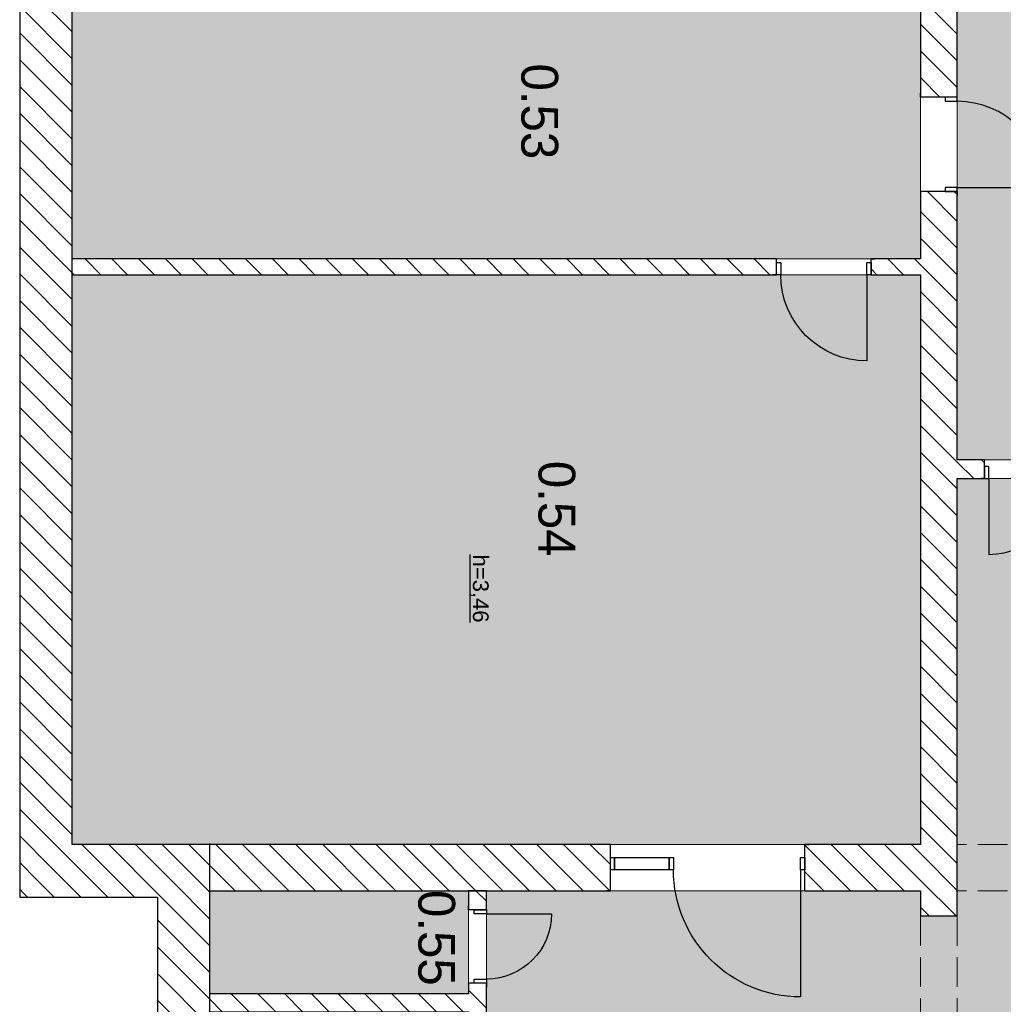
# Model space of a CAD drawing. Header units: millimetres. Extents: x -40063 to 512011, y 350190 to 687060.
# Tile 230 of 256: x 255103 to 264461, y 424007 to 433373. Entities that reach past the tile are written whole.
import ezdxf
from ezdxf.enums import TextEntityAlignment as Align

# ---------------------------------------------------------------- set-up
doc = ezdxf.new("R2010")
doc.units = ezdxf.units.MM
doc.linetypes.add('Krawędzie ukryte', pattern=[391.222223, 282.222223, -109])
doc.layers.get('0').update_dxf_attribs({"color": 8})
for name, color, linetype in [('2D - Ogólne', 8, 'Continuous'), ('Elementy Modelu - Strefy', 8, 'Continuous'), ('Konstrukcja - Ściany zew', 8, 'Continuous'), ('Opisy - Teksty', 8, 'Continuous')]:
    doc.layers.add(name, color=color, linetype=linetype)
doc.styles.add('GENERATED_STYLE_1', font='arial.ttf')
doc.styles.add('GENERATED_STYLE_2', font='txt')
doc.styles.get("Standard").update_dxf_attribs({"font": 'arial.ttf'})
pattern_1 = [(45, (2007650.3, -1666877.53), (-127.279217, 127.279217), [])]

# ---------------------------------------------------------------- blocks, each defined once
blk = doc.blocks.new('holl_0.10_55', base_point=(4446685.6, -2054886.2))
at = {"layer": 'Elementy Modelu - Strefy', "linetype": 'Continuous', "lineweight": 0}
blk.add_hatch(color=255, dxfattribs=at).paths.add_polyline_path([(4437576, -2098842.4), (4437576, -2102972.4), (4442046, -2102972.4), (4442046, -2100532.4), (4446177.3, -2100532.4), (4446177.3, -2098842.4), (4441717.5, -2098842.4), (4441716, -2098492.4), (4442016, -2098492.4), (4442016, -2087072.4), (4441276, -2087072.4), (4441276, -2086722.4), (4446506, -2086722.4), (4446506, -2083842.4), (4446186, -2083842.4), (4446186, -2083692.4), (4446506, -2083692.4), (4446506, -2080092.4), (4446186, -2080092.4), (4446186, -2079942.4), (4446506, -2079942.4), (4446506, -2077592.4), (4446186, -2077592.4), (4446186, -2077442.4), (4446506, -2077442.4), (4446506, -2071342.4), (4446186, -2071342.4), (4446186, -2071192.4), (4446506, -2071192.4), (4446506, -2068832.4), (4446186, -2068832.4), (4446186, -2068682.4), (4446506, -2068682.4), (4446506, -2064772.4), (4446186, -2064772.4), (4446186, -2064622.4), (4446506, -2064622.4), (4446506, -2062272.4), (4446186, -2062272.4), (4446186, -2062122.4), (4446506, -2062122.4), (4446506, -2056022.4), (4446186, -2056022.4), (4446186, -2055872.4), (4446506, -2055872.4), (4446506, -2055732.4), (4447626, -2055732.4), (4447626, -2055912.4), (4452846, -2055912.4), (4452846, -2053222.4), (4446826, -2053222.4), (4446826, -2053522.4), (4446186, -2053522.4), (4446186, -2053372.4), (4446506, -2053372.4), (4446506, -2049772.4), (4446186, -2049772.4), (4445042.9, -2047922.4), (4443846, -2047922.4), (4443846, -2048536.7), (4443126, -2048536.7), (4443126, -2047028.3), (4420938.7, -2047028.3), (4420938.7, -2049936.7), (4429615.3, -2049936.7), (4431115.3, -2049936.7), (4443846, -2049936.7), (4443846, -2081972.4), (4437576, -2081972.4), (4437576, -2086722.4), (4438336, -2086722.4), (4438336, -2087072.4), (4437576, -2087072.4), (4437576, -2097232.4), (4433656, -2097232.4), (4433656, -2098492.4), (4437816, -2098492.4), (4437816, -2098842.4)])
at = {"linetype": 'Continuous', "lineweight": 0, "flags": 1}
for tag in ['ROOM_NAME', 'ROOM_NUMBER', 'ROOM_AREA', 'ROOM_PERIM', 'ROOM_WALLS_SURF', 'ROOM_DOORS_SURF', 'ROOM_WINDS_SURF', 'ROOM_BASELEV', 'ROOM_HEIGHT', 'ROOM_NET_AREA', 'ROOM_REDUCED_AREA', 'ROOM_CALC_AREA', 'ROOM_VOLUME']:
    blk.add_attdef(tag, text='', height=200, dxfattribs=at).set_placement((4446685.6, -2054943.4), align=Align.BOTTOM_LEFT)
blk = doc.blocks.new('korytarz_0.55_85', base_point=(4438062.6, -2103444.7))
at = {"layer": 'Elementy Modelu - Strefy', "linetype": 'Continuous', "lineweight": 0}
blk.add_hatch(color=255, dxfattribs=at).paths.add_polyline_path([(4437577.8, -2103142), (4437577.8, -2105602), (4438557.8, -2105602), (4438557.8, -2103142)])
at = {"linetype": 'Continuous', "lineweight": 0, "flags": 1}
for tag in ['ROOM_NAME', 'ROOM_NUMBER', 'ROOM_AREA', 'ROOM_PERIM', 'ROOM_WALLS_SURF', 'ROOM_DOORS_SURF', 'ROOM_WINDS_SURF', 'ROOM_BASELEV', 'ROOM_HEIGHT', 'ROOM_NET_AREA', 'ROOM_REDUCED_AREA', 'ROOM_CALC_AREA', 'ROOM_VOLUME']:
    blk.add_attdef(tag, text='', height=200, dxfattribs=at).set_placement((4438062.6, -2103501.8), align=Align.BOTTOM_LEFT)
at = {"layer": 'Elementy Modelu - Strefy', "color": 5, "lineweight": 13, "insert": (4437568.5, -2103269.7), "char_height": 350, "attachment_point": 1, "style": 'GENERATED_STYLE_2'}
blk.add_mtext('{0.55}', dxfattribs=at)
blk = doc.blocks.new('sala 2_0.53_90', base_point=(4430200.9, -2102464.4))
at = {"layer": 'Elementy Modelu - Strefy', "linetype": 'Continuous', "lineweight": 0}
blk.add_hatch(color=255, dxfattribs=at).paths.add_polyline_path([(4426016, -2098842.4), (4426016, -2106912.4), (4431566, -2106912.4), (4431566, -2098842.4)])
at = {"linetype": 'Continuous', "lineweight": 0, "flags": 1}
for tag in ['ROOM_NAME', 'ROOM_NUMBER', 'ROOM_AREA', 'ROOM_PERIM', 'ROOM_WALLS_SURF', 'ROOM_DOORS_SURF', 'ROOM_WINDS_SURF', 'ROOM_BASELEV', 'ROOM_HEIGHT', 'ROOM_NET_AREA', 'ROOM_REDUCED_AREA', 'ROOM_CALC_AREA', 'ROOM_VOLUME']:
    blk.add_attdef(tag, text='', height=200, dxfattribs=at).set_placement((4430200.9, -2102521.6), align=Align.BOTTOM_LEFT)
at = {"layer": 'Elementy Modelu - Strefy', "color": 5, "lineweight": 13, "insert": (4429706.8, -2102289.4), "char_height": 350, "attachment_point": 1, "style": 'GENERATED_STYLE_2'}
blk.add_mtext('{0.53}', dxfattribs=at)
blk = doc.blocks.new('sala 1_0.54_91', base_point=(4434005.2, -2102301.7))
at = {"layer": 'Elementy Modelu - Strefy', "linetype": 'Continuous', "lineweight": 0}
blk.add_hatch(color=255, dxfattribs=at).paths.add_polyline_path([(4431716, -2098842.4), (4431716, -2106912.4), (4437136, -2106912.4), (4437136, -2098842.4)])
at = {"linetype": 'Continuous', "lineweight": 0, "flags": 1}
for tag in ['ROOM_NAME', 'ROOM_NUMBER', 'ROOM_AREA', 'ROOM_PERIM', 'ROOM_WALLS_SURF', 'ROOM_DOORS_SURF', 'ROOM_WINDS_SURF', 'ROOM_BASELEV', 'ROOM_HEIGHT', 'ROOM_NET_AREA', 'ROOM_REDUCED_AREA', 'ROOM_CALC_AREA', 'ROOM_VOLUME']:
    blk.add_attdef(tag, text='', height=200, dxfattribs=at).set_placement((4434005.2, -2102358.8), align=Align.BOTTOM_LEFT)
at = {"layer": 'Elementy Modelu - Strefy', "color": 5, "lineweight": 13, "insert": (4433486.3, -2102126.7), "char_height": 350, "attachment_point": 1, "style": 'GENERATED_STYLE_2'}
blk.add_mtext('{0.54}', dxfattribs=at)
blk = doc.blocks.new('holl_0.38_102', base_point=(4426244.1, -2097819.7))
at = {"layer": 'Elementy Modelu - Strefy', "linetype": 'Continuous', "lineweight": 0}
blk.add_hatch(color=255, dxfattribs=at).paths.add_polyline_path([(4429096, -2094731.6), (4429096, -2097332.4), (4423326, -2097332.4), (4423326, -2094768), (4420456, -2094786.1), (4420456, -2098492.4), (4433476, -2098492.4), (4433476, -2097092.4), (4430366, -2097092.4), (4430366, -2094723.5)])
at = {"linetype": 'Continuous', "lineweight": 0, "flags": 1}
for tag in ['ROOM_NAME', 'ROOM_NUMBER', 'ROOM_AREA', 'ROOM_PERIM', 'ROOM_WALLS_SURF', 'ROOM_DOORS_SURF', 'ROOM_WINDS_SURF', 'ROOM_BASELEV', 'ROOM_HEIGHT', 'ROOM_NET_AREA', 'ROOM_REDUCED_AREA', 'ROOM_CALC_AREA', 'ROOM_VOLUME']:
    blk.add_attdef(tag, text='', height=200, dxfattribs=at).set_placement((4426244.1, -2097876.9), align=Align.BOTTOM_LEFT)
at = {"layer": 'Elementy Modelu - Strefy', "color": 1, "lineweight": 13, "insert": (4425730.2, -2097644.7), "char_height": 350, "attachment_point": 1, "style": 'GENERATED_STYLE_2'}
blk.add_mtext('{0.38}', dxfattribs=at)
blk = doc.blocks.new('Ściana_131', base_point=(4437136, -2105602.4))
at = {"layer": 'Konstrukcja - Ściany zew', "linetype": 'Continuous'}
h = blk.add_hatch(dxfattribs=at)
h.set_pattern_fill('Bloczki_ceramiczne', color=256, style=0, pattern_type=2)
h.set_pattern_definition(pattern_1)
h.paths.add_polyline_path([(4437136, -2105602.4), (4437636, -2106102.4), (4438956, -2106102.4), (4438956, -2105902.4), (4438956, -2105787.4), (4438956, -2105602.4)])
h = blk.add_hatch(dxfattribs=at)
h.set_pattern_fill('Bloczki_ceramiczne', color=256, style=0, pattern_type=2)
h.set_pattern_definition(pattern_1)
h.paths.add_polyline_path([(4438926, -2106102.4), (4447296, -2106102.4), (4447796, -2105602.4), (4438906, -2105602.4), (4438896, -2105852.4), (4438916, -2105902.4)])
at = {"layer": 'Konstrukcja - Ściany zew', "linetype": 'Continuous', "flags": 128}
for points in [[(4447546, -2105602.4), (4437126, -2105602.4)], [(4438556, -2105602.4), (4437576, -2105602.4)], [(4438956, -2105602.4), (4438726, -2105602.4)], [(4437636, -2106102.4), (4438956, -2106102.4)], [(4438926, -2106102.4), (4447296, -2106102.4)]]:
    blk.add_lwpolyline(points, dxfattribs=at)
blk = doc.blocks.new('Ściana_135', base_point=(4438726, -2103142.4))
at = {"layer": 'Konstrukcja - Ściany zew', "linetype": 'Continuous'}
h = blk.add_hatch(dxfattribs=at)
h.set_pattern_fill('Bloczki_ceramiczne', color=256, style=0, pattern_type=2)
h.set_pattern_definition(pattern_1)
h.paths.add_polyline_path([(4438556, -2103142.4), (4438556, -2105602.4), (4438726, -2105602.4), (4438726, -2103142.4)])
at = {"layer": 'Konstrukcja - Ściany zew', "linetype": 'Continuous', "flags": 128}
for points in [[(4438556, -2103142.4), (4438556, -2105602.4)], [(4438726, -2105602.4), (4438726, -2103142.4)]]:
    blk.add_lwpolyline(points, dxfattribs=at)
blk = doc.blocks.new('Prosty otwór drzwiowy')
at = {"layer": 'Konstrukcja - Ściany zew', "linetype": 'Continuous'}
for p, q in [((-750, 0), (-750, -170)), ((750, 0), (750, -170))]:
    blk.add_line(p, q, dxfattribs=at)
blk = doc.blocks.new('Drzwi 16_2')
at = {"layer": 'Konstrukcja - Ściany zew', "linetype": 'Continuous'}
for p, q in [((310, 0), (310, 620)), ((-350, 0), (-387, 0)), ((-310, 0), (-350, 0)), ((-350, 0), (-350, -115)), ((-350, 0), (-350, -115)), ((-310, -115), (-310, 0)), ((350, 0), (310, 0)), ((310, 0), (310, -115)), ((350, -115), (350, 0)), ((350, 0), (350, -115)), ((350, 0), (387, 0)), ((-350, -170), (-387, -170)), ((-350, -115), (-310, -115)), ((-350, -115), (-350, -170)), ((310, -115), (350, -115)), ((350, -115), (350, -170)), ((350, -170), (387, -170))]:
    blk.add_line(p, q, dxfattribs=at)
blk.add_arc((310, 0), 620, 90, 180, dxfattribs=at)
blk = doc.blocks.new('Drzwi 16_3')
at = {"layer": 'Konstrukcja - Ściany zew', "linetype": 'Continuous'}
for p, q in [((310, 0), (310, 620)), ((-350, 0), (-387, 0)), ((-310, 0), (-350, 0)), ((-350, 0), (-350, -115)), ((-350, 0), (-350, -115)), ((-310, -115), (-310, 0)), ((350, 0), (310, 0)), ((310, 0), (310, -115)), ((350, -115), (350, 0)), ((350, 0), (350, -115)), ((350, 0), (387, 0)), ((-350, -170), (-387, -170)), ((-350, -115), (-310, -115)), ((-350, -115), (-350, -170)), ((310, -115), (350, -115)), ((350, -115), (350, -170)), ((350, -170), (387, -170))]:
    blk.add_line(p, q, dxfattribs=at)
blk.add_arc((310, 0), 620, 90, 180, dxfattribs=at)
blk = doc.blocks.new('Ściana_137', base_point=(4442046, -2103142.4))
at = {"layer": 'Konstrukcja - Ściany zew', "linetype": 'Continuous'}
h = blk.add_hatch(dxfattribs=at)
h.set_pattern_fill('Bloczki_ceramiczne', color=256, style=0, pattern_type=2)
h.set_pattern_definition(pattern_1)
h.paths.add_polyline_path([(4437576, -2103142.4), (4437756, -2103142.4), (4437756, -2103087.4), (4437756, -2102972.4), (4437576, -2102972.4)])
h = blk.add_hatch(dxfattribs=at)
h.set_pattern_fill('Bloczki_ceramiczne', color=256, style=0, pattern_type=2)
h.set_pattern_definition(pattern_1)
h.paths.add_polyline_path([(4438456, -2103087.4), (4438456, -2103142.4), (4438956, -2103142.4), (4438956, -2102972.4), (4438456, -2102972.4)])
h = blk.add_hatch(dxfattribs=at)
h.set_pattern_fill('Bloczki_ceramiczne', color=256, style=0, pattern_type=2)
h.set_pattern_definition(pattern_1)
h.paths.add_polyline_path([(4440456, -2103142.4), (4441173.1, -2103142.4), (4441173.1, -2103087.4), (4441173.1, -2102972.4), (4440456, -2102972.4)])
h = blk.add_hatch(dxfattribs=at)
h.set_pattern_fill('Bloczki_ceramiczne', color=256, style=0, pattern_type=2)
h.set_pattern_definition(pattern_1)
h.paths.add_polyline_path([(4441873.1, -2102972.4), (4441873.1, -2103087.4), (4441873.1, -2103142.4), (4442046, -2103142.4), (4442046, -2102972.4)])
for p, q in [((4437756, -2102972.4), (4437719, -2102972.4)), ((4437756, -2102972.4), (4437756, -2103087.4)), ((4438456, -2102972.4), (4438493, -2102972.4)), ((4438456, -2102972.4), (4438456, -2103087.4)), ((4441173.1, -2102972.4), (4441136.1, -2102972.4)), ((4441173.1, -2102972.4), (4441173.1, -2103087.4)), ((4441873.1, -2102972.4), (4441910.1, -2102972.4)), ((4441873.1, -2102972.4), (4441873.1, -2103087.4)), ((4437756, -2103087.4), (4437756, -2103142.4)), ((4438456, -2103087.4), (4438456, -2103142.4)), ((4441173.1, -2103087.4), (4441173.1, -2103142.4)), ((4441873.1, -2103087.4), (4441873.1, -2103142.4)), ((4437756, -2103142.4), (4437719, -2103142.4)), ((4438456, -2103142.4), (4438493, -2103142.4)), ((4441173.1, -2103142.4), (4441136.1, -2103142.4)), ((4441873.1, -2103142.4), (4441910.1, -2103142.4))]:
    blk.add_line(p, q, dxfattribs=at)
at = {"layer": 'Konstrukcja - Ściany zew', "linetype": 'Continuous', "flags": 128}
for points in [[(4437756, -2102972.4), (4437576, -2102972.4)], [(4437576, -2102972.4), (4437576, -2103142.4)], [(4438956, -2102972.4), (4438456, -2102972.4)], [(4441173.1, -2102972.4), (4440456, -2102972.4)], [(4442046, -2102972.4), (4441873.1, -2102972.4)], [(4437576, -2103142.4), (4437756, -2103142.4)], [(4438456, -2103142.4), (4438556, -2103142.4)], [(4438726, -2103142.4), (4438956, -2103142.4)], [(4440456, -2103142.4), (4440736, -2103142.4)], [(4440906, -2103142.4), (4441173.1, -2103142.4)], [(4441873.1, -2103142.4), (4442046, -2103142.4)]]:
    blk.add_lwpolyline(points, dxfattribs=at)
at = {"layer": 'Konstrukcja - Ściany zew', "linetype": 'Continuous', "xscale": -1, "zscale": 1000}
blk.add_blockref('Drzwi 16_2', (4438106, -2102972.4), dxfattribs=at)
at = {"layer": 'Konstrukcja - Ściany zew', "linetype": 'Continuous', "zscale": 1000}
blk.add_blockref('Drzwi 16_3', (4441523.1, -2102972.4), dxfattribs=at)
at = {"layer": 'Konstrukcja - Ściany zew', "linetype": 'Continuous', "xscale": -1, "zscale": 1000, "rotation": 180}
blk.add_blockref('Prosty otwór drzwiowy', (4439706, -2103142.4), dxfattribs=at)
blk = doc.blocks.new('Ściana_138', base_point=(4437136, -2105602.4))
at = {"layer": 'Konstrukcja - Ściany zew', "linetype": 'Continuous'}
h = blk.add_hatch(dxfattribs=at)
h.set_pattern_fill('Bloczki_ceramiczne', color=256, style=0, pattern_type=2)
h.set_pattern_definition(pattern_1)
h.paths.add_polyline_path([(4437136, -2105602.4), (4437136, -2106912.4), (4437636, -2107412.4), (4437636, -2106102.4)])
at = {"layer": 'Konstrukcja - Ściany zew', "linetype": 'Continuous', "flags": 128}
for points in [[(4437136, -2105602.4), (4437136, -2106912.4)], [(4437636, -2107412.4), (4437636, -2106102.4)]]:
    blk.add_lwpolyline(points, dxfattribs=at)
blk = doc.blocks.new('Ściana_139', base_point=(4437136, -2106912.4))
at = {"layer": 'Konstrukcja - Ściany zew', "linetype": 'Continuous'}
h = blk.add_hatch(dxfattribs=at)
h.set_pattern_fill('Bloczki_ceramiczne', color=256, style=0, pattern_type=2)
h.set_pattern_definition(pattern_1)
h.paths.add_polyline_path([(4422235.3, -2106912.4), (4422195.3, -2107162.4), (4422175.3, -2107312.4), (4422235.3, -2107412.4), (4437636, -2107412.4), (4437136, -2106912.4)])
at = {"layer": 'Konstrukcja - Ściany zew', "linetype": 'Continuous', "flags": 128}
for points in [[(4437136, -2106912.4), (4422235.3, -2106912.4)], [(4422235.3, -2107412.4), (4437636, -2107412.4)]]:
    blk.add_lwpolyline(points, dxfattribs=at)
blk = doc.blocks.new('Drzwi 16_4')
at = {"layer": 'Konstrukcja - Ściany zew', "linetype": 'Continuous'}
for p, q in [((410, 0), (410, 820)), ((-450, 0), (-487, 0)), ((-410, 0), (-450, 0)), ((-450, 0), (-450, -115)), ((-450, 0), (-450, -115)), ((-410, -115), (-410, 0)), ((450, 0), (410, 0)), ((410, 0), (410, -115)), ((450, -115), (450, 0)), ((450, 0), (450, -115)), ((450, 0), (487, 0)), ((-450, -115), (-410, -115)), ((-450, -115), (-450, -350)), ((410, -115), (450, -115)), ((450, -115), (450, -350)), ((-450, -350), (-487, -350)), ((450, -350), (487, -350))]:
    blk.add_line(p, q, dxfattribs=at)
blk.add_arc((410, 0), 820, 90, 180, dxfattribs=at)
blk = doc.blocks.new('Ściana_142', base_point=(4437816, -2098842.4))
at = {"layer": 'Konstrukcja - Ściany zew', "linetype": 'Continuous'}
h = blk.add_hatch(dxfattribs=at)
h.set_pattern_fill('Bloczki_ceramiczne', color=256, style=0, pattern_type=2)
h.set_pattern_definition(pattern_1)
h.paths.add_polyline_path([(4422866, -2098492.4), (4422866, -2098607.4), (4422866, -2098842.4), (4430026, -2098842.4), (4430026, -2098607.4), (4430026, -2098492.4)])
h = blk.add_hatch(dxfattribs=at)
h.set_pattern_fill('Bloczki_ceramiczne', color=256, style=0, pattern_type=2)
h.set_pattern_definition(pattern_1)
h.paths.add_polyline_path([(4430926, -2098492.4), (4430926, -2098607.4), (4430926, -2098842.4), (4437816, -2098842.4), (4437816, -2098492.4)])
for p, q in [((4430026, -2098492.4), (4429989, -2098492.4)), ((4430026, -2098492.4), (4430026, -2098607.4)), ((4430926, -2098492.4), (4430963, -2098492.4)), ((4430926, -2098492.4), (4430926, -2098607.4)), ((4430026, -2098607.4), (4430026, -2098842.4)), ((4430926, -2098607.4), (4430926, -2098842.4)), ((4430026, -2098842.4), (4429989, -2098842.4)), ((4430926, -2098842.4), (4430963, -2098842.4))]:
    blk.add_line(p, q, dxfattribs=at)
at = {"layer": 'Konstrukcja - Ściany zew', "linetype": 'Continuous', "flags": 128}
for points in [[(4430026, -2098492.4), (4422866, -2098492.4)], [(4433476, -2098492.4), (4430926, -2098492.4)], [(4437816, -2098492.4), (4433656, -2098492.4)], [(4437816, -2098842.4), (4437816, -2098492.4)], [(4426016, -2098842.4), (4430026, -2098842.4)], [(4430926, -2098842.4), (4431566, -2098842.4)], [(4431716, -2098842.4), (4437136, -2098842.4)], [(4437576, -2098842.4), (4437816, -2098842.4)]]:
    blk.add_lwpolyline(points, dxfattribs=at)
at = {"layer": 'Konstrukcja - Ściany zew', "linetype": 'Continuous', "zscale": 1000}
blk.add_blockref('Drzwi 16_4', (4430476, -2098492.4), dxfattribs=at)
blk = doc.blocks.new('Drzwi 16_6')
at = {"layer": 'Konstrukcja - Ściany zew', "linetype": 'Continuous'}
for p, q in [((410, 0), (410, 820)), ((-450, 0), (-487, 0)), ((-410, 0), (-450, 0)), ((-450, 0), (-450, -115)), ((-450, 0), (-450, -115)), ((-410, -115), (-410, 0)), ((450, 0), (410, 0)), ((410, 0), (410, -115)), ((450, -115), (450, 0)), ((450, 0), (450, -115)), ((450, 0), (487, 0)), ((-450, -150), (-487, -150)), ((-450, -115), (-410, -115)), ((-450, -115), (-450, -150)), ((410, -115), (450, -115)), ((450, -115), (450, -150)), ((450, -150), (487, -150))]:
    blk.add_line(p, q, dxfattribs=at)
blk.add_arc((410, 0), 820, 90, 180, dxfattribs=at)
blk = doc.blocks.new('Ściana_143', base_point=(4431716, -2098842.4))
at = {"layer": 'Konstrukcja - Ściany zew', "linetype": 'Continuous'}
h = blk.add_hatch(dxfattribs=at)
h.set_pattern_fill('Bloczki_ceramiczne', color=256, style=0, pattern_type=2)
h.set_pattern_definition(pattern_1)
h.paths.add_polyline_path([(4431566, -2098842.4), (4431566, -2099312.4), (4431601, -2099312.4), (4431716, -2099312.4), (4431716, -2098842.4)])
h = blk.add_hatch(dxfattribs=at)
h.set_pattern_fill('Bloczki_ceramiczne', color=256, style=0, pattern_type=2)
h.set_pattern_definition(pattern_1)
h.paths.add_polyline_path([(4431566, -2106912.4), (4431716, -2106912.4), (4431716, -2100212.4), (4431601, -2100212.4), (4431566, -2100212.4)])
for p, q in [((4431566, -2099312.4), (4431566, -2099275.4)), ((4431601, -2099312.4), (4431566, -2099312.4)), ((4431716, -2099312.4), (4431601, -2099312.4)), ((4431716, -2099312.4), (4431716, -2099275.4)), ((4431566, -2100212.4), (4431566, -2100249.4)), ((4431601, -2100212.4), (4431566, -2100212.4)), ((4431716, -2100212.4), (4431601, -2100212.4)), ((4431716, -2100212.4), (4431716, -2100249.4))]:
    blk.add_line(p, q, dxfattribs=at)
at = {"layer": 'Konstrukcja - Ściany zew', "linetype": 'Continuous', "flags": 128}
for points in [[(4431566, -2098842.4), (4431566, -2099312.4)], [(4431716, -2099312.4), (4431716, -2098842.4)], [(4431566, -2100212.4), (4431566, -2106912.4)], [(4431716, -2106912.4), (4431716, -2100212.4)]]:
    blk.add_lwpolyline(points, dxfattribs=at)
at = {"layer": 'Konstrukcja - Ściany zew', "linetype": 'Continuous', "xscale": -1, "zscale": 1000, "rotation": 270}
blk.add_blockref('Drzwi 16_6', (4431716, -2099762.4), dxfattribs=at)
blk = doc.blocks.new('Drzwi z panelem bocznym 16_2')
at = {"layer": 'Konstrukcja - Ściany zew', "linetype": 'Continuous'}
for p, q in [((885, 0), (885, 1210)), ((-925, 200), (-962, 200)), ((-925, 200), (-925, 0)), ((925, 200), (925, 0)), ((925, 200), (962, 200)), ((-885, 0), (-925, 0)), ((-925, 0), (-925, -115)), ((-925, 0), (-925, -115)), ((-365, 0), (-885, 0)), ((-885, 0), (-885, -115)), ((-885, -115), (-885, 0)), ((-365, -115), (-365, 0)), ((-325, 0), (-365, 0)), ((-365, 0), (-365, -115)), ((-325, -115), (-325, 0)), ((925, 0), (885, 0)), ((885, 0), (885, -115)), ((925, -115), (925, 0)), ((925, 0), (925, -115)), ((-925, -115), (-885, -115)), ((-925, -115), (-925, -240)), ((-885, -115), (-365, -115)), ((-365, -115), (-325, -115)), ((885, -115), (925, -115)), ((925, -115), (925, -240)), ((-925, -240), (-962, -240)), ((925, -240), (962, -240))]:
    blk.add_line(p, q, dxfattribs=at)
blk.add_arc((885, 0), 1210, 90, 180, dxfattribs=at)
blk = doc.blocks.new('Ściana_149', base_point=(4437136, -2105602.4))
at = {"layer": 'Konstrukcja - Ściany zew', "linetype": 'Continuous'}
h = blk.add_hatch(dxfattribs=at)
h.set_pattern_fill('Bloczki_ceramiczne', color=256, style=0, pattern_type=2)
h.set_pattern_definition(pattern_1)
h.paths.add_polyline_path([(4437576, -2098842.4), (4437136, -2098842.4), (4437136, -2099942.4), (4437261, -2099942.4), (4437376, -2099942.4), (4437576, -2099942.4)])
h = blk.add_hatch(dxfattribs=at)
h.set_pattern_fill('Bloczki_ceramiczne', color=256, style=0, pattern_type=2)
h.set_pattern_definition(pattern_1)
h.paths.add_polyline_path([(4437136, -2105602.4), (4437576, -2105602.4), (4437576, -2101792.4), (4437376, -2101792.4), (4437261, -2101792.4), (4437136, -2101792.4)])
for p, q in [((4437136, -2099942.4), (4437136, -2099905.4)), ((4437576, -2099942.4), (4437576, -2099905.4)), ((4437261, -2099942.4), (4437136, -2099942.4)), ((4437376, -2099942.4), (4437261, -2099942.4)), ((4437576, -2099942.4), (4437376, -2099942.4)), ((4437576, -2099942.4), (4437376, -2099942.4)), ((4437136, -2101792.4), (4437136, -2101829.4)), ((4437261, -2101792.4), (4437136, -2101792.4)), ((4437376, -2101792.4), (4437261, -2101792.4)), ((4437576, -2101792.4), (4437376, -2101792.4)), ((4437576, -2101792.4), (4437376, -2101792.4)), ((4437576, -2101792.4), (4437576, -2101829.4))]:
    blk.add_line(p, q, dxfattribs=at)
at = {"layer": 'Konstrukcja - Ściany zew', "linetype": 'Continuous', "flags": 128}
for points in [[(4437136, -2098842.4), (4437136, -2099942.4)], [(4437576, -2099942.4), (4437576, -2098842.4)], [(4437136, -2101792.4), (4437136, -2105602.4)], [(4437576, -2105602.4), (4437576, -2101792.4)]]:
    blk.add_lwpolyline(points, dxfattribs=at)
at = {"layer": 'Konstrukcja - Ściany zew', "linetype": 'Continuous', "xscale": -1, "zscale": 1000, "rotation": 270}
blk.add_blockref('Drzwi z panelem bocznym 16_2', (4437376, -2100867.4), dxfattribs=at)
blk = doc.blocks.new('Drzwi 16_13')
at = {"layer": 'Konstrukcja - Ściany zew', "linetype": 'Continuous'}
for p, q in [((360, 0), (360, 720)), ((-400, 0), (-437, 0)), ((-360, 0), (-400, 0)), ((-400, 0), (-400, -115)), ((-400, 0), (-400, -115)), ((-360, -115), (-360, 0)), ((400, 0), (360, 0)), ((360, 0), (360, -115)), ((400, -115), (400, 0)), ((400, 0), (400, -115)), ((400, 0), (437, 0)), ((-400, -180), (-437, -180)), ((-400, -115), (-360, -115)), ((-400, -115), (-400, -180)), ((360, -115), (400, -115)), ((400, -115), (400, -180)), ((400, -180), (437, -180))]:
    blk.add_line(p, q, dxfattribs=at)
blk.add_arc((360, 0), 720, 90, 180, dxfattribs=at)
blk = doc.blocks.new('Ściana_151', base_point=(4433656, -2094712.4))
at = {"layer": 'Konstrukcja - Ściany zew', "linetype": 'Continuous'}
h = blk.add_hatch(dxfattribs=at)
h.set_pattern_fill('Bloczki_ceramiczne', color=256, style=0, pattern_type=2)
h.set_pattern_definition(pattern_1)
h.paths.add_polyline_path([(4433656, -2094712.4), (4433476, -2094712.4), (4433476, -2097432.4), (4433541, -2097432.4), (4433656, -2097432.4)])
h = blk.add_hatch(dxfattribs=at)
h.set_pattern_fill('Bloczki_ceramiczne', color=256, style=0, pattern_type=2)
h.set_pattern_definition(pattern_1)
h.paths.add_polyline_path([(4433476, -2098492.4), (4433656, -2098492.4), (4433656, -2098232.4), (4433541, -2098232.4), (4433476, -2098232.4)])
for p, q in [((4433476, -2097432.4), (4433476, -2097395.4)), ((4433541, -2097432.4), (4433476, -2097432.4)), ((4433656, -2097432.4), (4433541, -2097432.4)), ((4433656, -2097432.4), (4433656, -2097395.4)), ((4433476, -2098232.4), (4433476, -2098269.4)), ((4433541, -2098232.4), (4433476, -2098232.4)), ((4433656, -2098232.4), (4433541, -2098232.4)), ((4433656, -2098232.4), (4433656, -2098269.4))]:
    blk.add_line(p, q, dxfattribs=at)
at = {"layer": 'Konstrukcja - Ściany zew', "linetype": 'Continuous', "flags": 128}
for points in [[(4433476, -2094712.4), (4433476, -2096972.4)], [(4433656, -2097112.4), (4433656, -2094712.4)], [(4433476, -2097092.4), (4433476, -2097432.4)], [(4433656, -2097432.4), (4433656, -2097232.4)], [(4433476, -2098232.4), (4433476, -2098492.4)], [(4433656, -2098492.4), (4433656, -2098232.4)]]:
    blk.add_lwpolyline(points, dxfattribs=at)
at = {"layer": 'Konstrukcja - Ściany zew', "linetype": 'Continuous', "zscale": 1000, "rotation": 270}
blk.add_blockref('Drzwi 16_13', (4433656, -2097832.4), dxfattribs=at)

msp = doc.modelspace()

# ---------------------------------------------------------------- linework, layer by layer
at = {"layer": '2D - Ogólne', "color": 251, "linetype": 'Krawędzie ukryte', "lineweight": 13}
for p, q in [((265282.66241, 425527.06431), (264022.66241, 425527.06431)), ((265282.66241, 425087.06431), (264022.66241, 425087.06431)), ((263672.66241, 424847.06431), (263672.66241, 420945.60446)), ((264022.66241, 424847.06431), (264022.66241, 420947.06431))]:
    msp.add_line(p, q, dxfattribs=at)
at = {"layer": 'Elementy Modelu - Strefy', "color": 255, "linetype": 'Continuous', "lineweight": 0, "flags": 128}
for points in [[(267783.52782, 433567.06431), (265182.66241, 433567.06431), (265182.66241, 439337.06431), (267747.08714, 439337.06431), (267728.96153, 442207.06431), (264022.66241, 442207.06431), (264022.66241, 429187.06431), (265422.66241, 429187.06431), (265422.66241, 432297.03161), (267791.54877, 432297.03161)], [(263672.66241, 436647.06431), (255602.66241, 436647.06431), (255602.66241, 431097.06431), (263672.66241, 431097.06431)], [(263672.66241, 430947.06431), (255602.66241, 430947.06431), (255602.66241, 425527.06431), (263672.66241, 425527.06431)], [(259373.12133, 425085.2286), (256913.12133, 425085.2286), (256913.12133, 424105.2286), (259373.12133, 424105.2286)]]:
    msp.add_lwpolyline(points, close=True, dxfattribs=at)
msp.add_lwpolyline([(275442.66241, 425087.06431), (265282.66241, 425087.06431), (265282.66241, 429007.06431), (264022.66241, 429007.06431), (264022.66241, 424847.06431), (263672.66241, 424847.06431), (263672.66241, 425087.06431), (259542.66241, 425087.06431), (259542.66241, 420617.06431), (261982.66241, 420617.06431), (261982.66241, 416485.74022), (263672.66241, 416485.74022), (263672.66241, 420945.60446), (264022.66241, 420947.06431), (264022.66241, 420647.06431), (275442.66241, 420647.06431)], dxfattribs=at)

# ---------------------------------------------------------------- block references
at = {"layer": 'Elementy Modelu - Strefy', "color": 1, "linetype": 'Continuous', "lineweight": 13, "rotation": 270}
msp.add_blockref('holl_0.38_102', (264695.35595, 436418.95156), dxfattribs=at)
at = {"layer": 'Elementy Modelu - Strefy', "color": 12, "linetype": 'Continuous', "lineweight": 13, "rotation": 270}
msp.add_blockref('holl_0.10_55', (307628.86272, 415977.50862), dxfattribs=at)
at = {"layer": 'Elementy Modelu - Strefy', "color": 5, "linetype": 'Continuous', "lineweight": 13, "rotation": 270}
for name, p in [('sala 2_0.53_90', (260050.6461, 432462.14076)), ('sala 1_0.54_91', (260213.3948, 428657.88972)), ('korytarz_0.55_85', (259070.42155, 424600.48465))]:
    msp.add_blockref(name, p, dxfattribs=at)
at = {"layer": 'Konstrukcja - Ściany zew', "rotation": 270}
for name, p in [('Ściana_139', (255602.66241, 425527.06431)), ('Ściana_142', (263672.66241, 424847.06431)), ('Ściana_143', (263672.66241, 430947.06431)), ('Ściana_151', (267802.66241, 429007.06431)), ('Ściana_138', (256912.66241, 425527.06431)), ('Ściana_131', (256912.66241, 425527.06431)), ('Ściana_149', (256912.66241, 425527.06431)), ('Ściana_137', (259372.66241, 420617.06431)), ('Ściana_135', (259372.66241, 423937.06431))]:
    msp.add_blockref(name, p, dxfattribs=at)

# ---------------------------------------------------------------- texts
at = {"layer": 'Opisy - Teksty', "linetype": 'Continuous', "insert": (259564.26295, 428285.03902), "char_height": 150, "attachment_point": 1, "rotation": 270, "style": 'GENERATED_STYLE_1'}
msp.add_mtext('{\\Lh=3,46}', dxfattribs=at)

doc.saveas('drawing.dxf')
